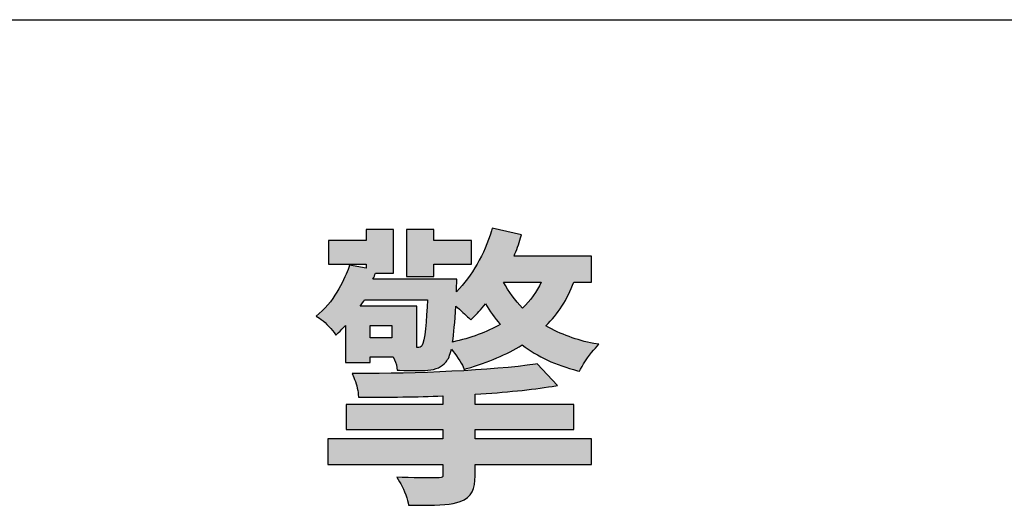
# Model space of a CAD drawing. Header units: millimetres. Extents: x 0 to 3401, y -1 to 1189.
# Tile 12 of 40: x 1560 to 1573, y 39 to 46. Entities that reach past the tile are written whole.
import ezdxf

# ---------------------------------------------------------------- set-up
doc = ezdxf.new("R2010")
doc.units = ezdxf.units.MM
doc.header["$LTSCALE"] = 65.395
doc.layers.get('0').update_dxf_attribs({"linetype": 'CONTINUOUS'})

msp = doc.modelspace()

# ---------------------------------------------------------------- hatches: boundary and pattern name
at = {"linetype": 'Continuous'}
h = msp.add_hatch(color=256, dxfattribs=at)
edge = h.paths.add_edge_path()
edge.add_spline(control_points=[(1565.933, 39.356), (1566.106, 39.416), (1566.141, 39.536), (1566.141, 39.711)], knot_values=[0, 0, 0, 0, 1, 1, 1, 1], degree=3, periodic=0)
edge.add_line((1566.141, 39.711), (1566.141, 39.867))
edge.add_line((1566.141, 39.867), (1567.749, 39.867))
edge.add_line((1567.749, 39.867), (1567.749, 40.222))
edge.add_line((1567.749, 40.222), (1566.141, 40.222))
edge.add_line((1566.141, 40.222), (1566.141, 40.351))
edge.add_line((1566.141, 40.351), (1567.507, 40.351))
edge.add_line((1567.507, 40.351), (1567.507, 40.694))
edge.add_line((1567.507, 40.694), (1566.141, 40.694))
edge.add_line((1566.141, 40.694), (1566.141, 40.838))
edge.add_spline(control_points=[(1566.141, 40.838), (1566.559, 40.863), (1566.927, 40.901), (1567.207, 40.946)], knot_values=[0, 0, 0, 0, 1, 1, 1, 1], degree=3, periodic=0)
edge.add_line((1567.207, 40.946), (1567.28, 40.958))
edge.add_line((1567.28, 40.958), (1566.997, 41.259))
edge.add_line((1566.997, 41.259), (1566.977, 41.255))
edge.add_spline(control_points=[(1566.977, 41.255), (1566.388, 41.163), (1565.31, 41.122), (1564.502, 41.122)], knot_values=[0, 0, 0, 0, 1, 1, 1, 1], degree=3, periodic=0)
edge.add_line((1564.502, 41.122), (1564.442, 41.122))
edge.add_line((1564.442, 41.122), (1564.466, 41.067))
edge.add_spline(control_points=[(1564.466, 41.067), (1564.494, 41.003), (1564.524, 40.903), (1564.527, 40.836)], knot_values=[0, 0, 0, 0, 1, 1, 1, 1], degree=3, periodic=0)
edge.add_line((1564.527, 40.836), (1564.529, 40.799))
edge.add_line((1564.529, 40.799), (1564.566, 40.799))
edge.add_spline(control_points=[(1564.566, 40.799), (1564.951, 40.795), (1565.34, 40.8), (1565.695, 40.814)], knot_values=[0, 0, 0, 0, 1, 1, 1, 1], degree=3, periodic=0)
edge.add_line((1565.695, 40.814), (1565.695, 40.694))
edge.add_line((1565.695, 40.694), (1564.362, 40.694))
edge.add_line((1564.362, 40.694), (1564.362, 40.351))
edge.add_line((1564.362, 40.351), (1565.695, 40.351))
edge.add_line((1565.695, 40.351), (1565.695, 40.222))
edge.add_line((1565.695, 40.222), (1564.107, 40.222))
edge.add_line((1564.107, 40.222), (1564.107, 39.867))
edge.add_line((1564.107, 39.867), (1565.695, 39.867))
edge.add_line((1565.695, 39.867), (1565.695, 39.715))
edge.add_spline(control_points=[(1565.695, 39.715), (1565.695, 39.69), (1565.695, 39.685), (1565.643, 39.685)], knot_values=[0, 0, 0, 0, 1, 1, 1, 1], degree=3, periodic=0)
edge.add_spline(control_points=[(1565.643, 39.685), (1565.59, 39.681), (1565.359, 39.681), (1565.134, 39.689)], knot_values=[0, 0, 0, 0, 1, 1, 1, 1], degree=3, periodic=0)
edge.add_line((1565.134, 39.689), (1565.062, 39.691))
edge.add_line((1565.062, 39.691), (1565.099, 39.629))
edge.add_spline(control_points=[(1565.099, 39.629), (1565.143, 39.554), (1565.199, 39.424), (1565.215, 39.337)], knot_values=[0, 0, 0, 0, 1, 1, 1, 1], degree=3, periodic=0)
edge.add_line((1565.215, 39.337), (1565.221, 39.305))
edge.add_line((1565.221, 39.305), (1565.253, 39.305))
edge.add_spline(control_points=[(1565.253, 39.305), (1565.309, 39.304), (1565.361, 39.304), (1565.409, 39.304), (1565.66, 39.304), (1565.818, 39.315), (1565.933, 39.356)], knot_values=[31, 31, 31, 31, 32, 32, 32, 33, 33, 33, 33], degree=3, periodic=0)
h.paths.add_polyline_path([(1564.691, 41.615), (1564.691, 41.788), (1564.992, 41.788), (1564.992, 41.615)])
h.paths.add_polyline_path([(1565.571, 42.465), (1565.571, 42.636), (1566.093, 42.636), (1566.093, 42.963), (1565.571, 42.963), (1565.571, 43.112), (1565.194, 43.112), (1565.194, 42.465)])
edge = h.paths.add_edge_path()
edge.add_line((1566.055, 41.892), (1566.082, 41.867))
edge.add_line((1566.082, 41.867), (1566.109, 41.893))
edge.add_spline(control_points=[(1566.109, 41.893), (1566.164, 41.945), (1566.225, 42.011), (1566.286, 42.084)], knot_values=[0, 0, 0, 0, 1, 1, 1, 1], degree=3, periodic=0)
edge.add_spline(control_points=[(1566.286, 42.084), (1566.344, 41.987), (1566.413, 41.892), (1566.49, 41.801)], knot_values=[0, 0, 0, 0, 1, 1, 1, 1], degree=3, periodic=0)
edge.add_spline(control_points=[(1566.49, 41.801), (1566.3, 41.695), (1566.079, 41.613), (1565.831, 41.558)], knot_values=[0, 0, 0, 0, 1, 1, 1, 1], degree=3, periodic=0)
edge.add_spline(control_points=[(1565.831, 41.558), (1565.848, 41.673), (1565.861, 41.832), (1565.874, 42.055)], knot_values=[0, 0, 0, 0, 1, 1, 1, 1], degree=3, periodic=0)
edge.add_spline(control_points=[(1565.874, 42.055), (1565.939, 42), (1566.012, 41.933), (1566.055, 41.892)], knot_values=[0, 0, 0, 0, 1, 1, 1, 1], degree=3, periodic=0)
edge = h.paths.add_edge_path()
edge.add_line((1564.614, 42.143), (1565.483, 42.143))
edge.add_spline(control_points=[(1565.483, 42.143), (1565.47, 41.87), (1565.45, 41.556), (1565.405, 41.507)], knot_values=[0, 0, 0, 0, 1, 1, 1, 1], degree=3, periodic=0)
edge.add_spline(control_points=[(1565.405, 41.507), (1565.392, 41.491), (1565.382, 41.484), (1565.337, 41.484)], knot_values=[0, 0, 0, 0, 1, 1, 1, 1], degree=3, periodic=0)
edge.add_line((1565.337, 41.484), (1565.337, 42.054))
edge.add_line((1565.337, 42.054), (1564.553, 42.054))
edge.add_spline(control_points=[(1564.553, 42.054), (1564.563, 42.069), (1564.605, 42.127), (1564.614, 42.143)], knot_values=[0, 0, 0, 0, 1, 1, 1, 1], degree=3, periodic=0)
edge = h.paths.add_edge_path()
edge.add_spline(control_points=[(1566.798, 42.025), (1566.692, 42.136), (1566.604, 42.257), (1566.536, 42.386)], knot_values=[0, 0, 0, 0, 1, 1, 1, 1], degree=3, periodic=0)
edge.add_line((1566.536, 42.386), (1567.056, 42.386))
edge.add_spline(control_points=[(1567.056, 42.386), (1566.994, 42.252), (1566.909, 42.133), (1566.798, 42.025)], knot_values=[0, 0, 0, 0, 1, 1, 1, 1], degree=3, periodic=0)
edge = h.paths.add_edge_path()
edge.add_spline(control_points=[(1567.12, 41.782), (1567.286, 41.945), (1567.416, 42.148), (1567.507, 42.386)], knot_values=[0, 0, 0, 0, 1, 1, 1, 1], degree=3, periodic=0)
edge.add_line((1567.507, 42.386), (1567.749, 42.386))
edge.add_line((1567.749, 42.386), (1567.749, 42.746))
edge.add_line((1567.749, 42.746), (1566.679, 42.746))
edge.add_spline(control_points=[(1566.679, 42.746), (1566.712, 42.823), (1566.746, 42.909), (1566.77, 42.997)], knot_values=[0, 0, 0, 0, 1, 1, 1, 1], degree=3, periodic=0)
edge.add_line((1566.77, 42.997), (1566.781, 43.037))
edge.add_line((1566.781, 43.037), (1566.378, 43.132))
edge.add_line((1566.378, 43.132), (1566.367, 43.096))
edge.add_spline(control_points=[(1566.367, 43.096), (1566.27, 42.768), (1566.099, 42.472), (1565.884, 42.254)], knot_values=[0, 0, 0, 0, 1, 1, 1, 1], degree=3, periodic=0)
edge.add_spline(control_points=[(1565.884, 42.254), (1565.887, 42.294), (1565.887, 42.384), (1565.887, 42.386)], knot_values=[0, 0, 0, 0, 1, 1, 1, 1], degree=3, periodic=0)
edge.add_line((1565.887, 42.386), (1565.887, 42.426))
edge.add_line((1565.887, 42.426), (1564.73, 42.426))
edge.add_spline(control_points=[(1564.73, 42.426), (1564.744, 42.456), (1564.755, 42.484), (1564.765, 42.51)], knot_values=[0, 0, 0, 0, 1, 1, 1, 1], degree=3, periodic=0)
edge.add_line((1564.765, 42.51), (1565.014, 42.51))
edge.add_line((1565.014, 42.51), (1565.014, 43.112))
edge.add_line((1565.014, 43.112), (1564.636, 43.112))
edge.add_line((1564.636, 43.112), (1564.636, 42.963))
edge.add_line((1564.636, 42.963), (1564.115, 42.963))
edge.add_line((1564.115, 42.963), (1564.115, 42.636))
edge.add_line((1564.115, 42.636), (1564.636, 42.636))
edge.add_line((1564.636, 42.636), (1564.636, 42.58))
edge.add_line((1564.636, 42.58), (1564.408, 42.618))
edge.add_line((1564.408, 42.618), (1564.397, 42.588))
edge.add_spline(control_points=[(1564.397, 42.588), (1564.343, 42.449), (1564.219, 42.152), (1563.987, 41.951)], knot_values=[0, 0, 0, 0, 1, 1, 1, 1], degree=3, periodic=0)
edge.add_line((1563.987, 41.951), (1563.946, 41.915))
edge.add_line((1563.946, 41.915), (1563.993, 41.887))
edge.add_spline(control_points=[(1563.993, 41.887), (1564.051, 41.853), (1564.14, 41.76), (1564.192, 41.69)], knot_values=[0, 0, 0, 0, 1, 1, 1, 1], degree=3, periodic=0)
edge.add_line((1564.192, 41.69), (1564.218, 41.655))
edge.add_line((1564.218, 41.655), (1564.25, 41.685))
edge.add_spline(control_points=[(1564.25, 41.685), (1564.286, 41.719), (1564.319, 41.754), (1564.35, 41.788)], knot_values=[0, 0, 0, 0, 1, 1, 1, 1], degree=3, periodic=0)
edge.add_line((1564.35, 41.788), (1564.35, 41.275))
edge.add_line((1564.35, 41.275), (1564.691, 41.275))
edge.add_line((1564.691, 41.275), (1564.691, 41.353))
edge.add_line((1564.691, 41.353), (1565.01, 41.353))
edge.add_spline(control_points=[(1565.01, 41.353), (1565.034, 41.294), (1565.054, 41.265), (1565.061, 41.204)], knot_values=[0, 0, 0, 0, 1, 1, 1, 1], degree=3, periodic=0)
edge.add_line((1565.061, 41.204), (1565.065, 41.17))
edge.add_line((1565.065, 41.17), (1565.099, 41.169))
edge.add_spline(control_points=[(1565.099, 41.169), (1565.249, 41.165), (1565.404, 41.161), (1565.487, 41.169)], knot_values=[0, 0, 0, 0, 1, 1, 1, 1], degree=3, periodic=0)
edge.add_spline(control_points=[(1565.487, 41.169), (1565.603, 41.179), (1565.677, 41.213), (1565.74, 41.285)], knot_values=[0, 0, 0, 0, 1, 1, 1, 1], degree=3, periodic=0)
edge.add_spline(control_points=[(1565.74, 41.285), (1565.771, 41.321), (1565.794, 41.373), (1565.813, 41.458)], knot_values=[0, 0, 0, 0, 1, 1, 1, 1], degree=3, periodic=0)
edge.add_spline(control_points=[(1565.813, 41.458), (1565.875, 41.387), (1565.951, 41.275), (1565.977, 41.214)], knot_values=[0, 0, 0, 0, 1, 1, 1, 1], degree=3, periodic=0)
edge.add_line((1565.977, 41.214), (1565.99, 41.181))
edge.add_line((1565.99, 41.181), (1566.024, 41.191))
edge.add_spline(control_points=[(1566.024, 41.191), (1566.327, 41.279), (1566.578, 41.386), (1566.791, 41.519)], knot_values=[0, 0, 0, 0, 1, 1, 1, 1], degree=3, periodic=0)
edge.add_spline(control_points=[(1566.791, 41.519), (1567.003, 41.358), (1567.26, 41.239), (1567.555, 41.162)], knot_values=[0, 0, 0, 0, 1, 1, 1, 1], degree=3, periodic=0)
edge.add_line((1567.555, 41.162), (1567.586, 41.154))
edge.add_line((1567.586, 41.154), (1567.6, 41.184))
edge.add_spline(control_points=[(1567.6, 41.184), (1567.644, 41.277), (1567.74, 41.407), (1567.803, 41.475)], knot_values=[0, 0, 0, 0, 1, 1, 1, 1], degree=3, periodic=0)
edge.add_line((1567.803, 41.475), (1567.853, 41.527))
edge.add_line((1567.853, 41.527), (1567.782, 41.54))
edge.add_spline(control_points=[(1567.782, 41.54), (1567.546, 41.583), (1567.324, 41.664), (1567.12, 41.782)], knot_values=[0, 0, 0, 0, 1, 1, 1, 1], degree=3, periodic=0)

# ---------------------------------------------------------------- linework, layer by layer
for p, q in [((1503.849, 46.01), (1652.342, 46.01)), ((1566.378, 43.132), (1566.367, 43.096)), ((1566.378, 43.132), (1566.367, 43.096)), ((1566.781, 43.037), (1566.378, 43.132)), ((1566.781, 43.037), (1566.378, 43.132)), ((1565.014, 43.112), (1564.636, 43.112)), ((1564.636, 43.112), (1564.636, 42.963)), ((1565.014, 43.112), (1564.636, 43.112)), ((1564.636, 43.112), (1564.636, 42.963)), ((1565.014, 42.51), (1565.014, 43.112)), ((1565.014, 42.51), (1565.014, 43.112)), ((1565.571, 43.112), (1565.194, 43.112)), ((1565.194, 43.112), (1565.194, 42.465)), ((1565.571, 43.112), (1565.194, 43.112)), ((1565.194, 43.112), (1565.194, 42.465)), ((1565.571, 42.963), (1565.571, 43.112)), ((1565.571, 42.963), (1565.571, 43.112)), ((1566.77, 42.997), (1566.781, 43.037)), ((1566.77, 42.997), (1566.781, 43.037)), ((1564.636, 42.963), (1564.115, 42.963)), ((1564.115, 42.963), (1564.115, 42.636)), ((1564.636, 42.963), (1564.115, 42.963)), ((1564.115, 42.963), (1564.115, 42.636)), ((1566.093, 42.963), (1565.571, 42.963)), ((1566.093, 42.963), (1565.571, 42.963)), ((1566.093, 42.636), (1566.093, 42.963)), ((1566.093, 42.636), (1566.093, 42.963)), ((1567.749, 42.746), (1566.679, 42.746)), ((1567.749, 42.746), (1566.679, 42.746)), ((1567.749, 42.386), (1567.749, 42.746)), ((1567.749, 42.386), (1567.749, 42.746)), ((1564.115, 42.636), (1564.636, 42.636)), ((1564.115, 42.636), (1564.636, 42.636)), ((1564.408, 42.618), (1564.397, 42.588)), ((1564.408, 42.618), (1564.397, 42.588)), ((1564.636, 42.58), (1564.408, 42.618)), ((1564.636, 42.58), (1564.408, 42.618)), ((1564.636, 42.636), (1564.636, 42.58)), ((1564.636, 42.636), (1564.636, 42.58)), ((1565.571, 42.636), (1566.093, 42.636)), ((1565.571, 42.465), (1565.571, 42.636)), ((1565.571, 42.636), (1566.093, 42.636)), ((1565.571, 42.465), (1565.571, 42.636)), ((1564.765, 42.51), (1565.014, 42.51)), ((1564.765, 42.51), (1565.014, 42.51)), ((1565.194, 42.465), (1565.571, 42.465)), ((1565.194, 42.465), (1565.571, 42.465)), ((1565.887, 42.426), (1564.73, 42.426)), ((1565.887, 42.426), (1564.73, 42.426)), ((1565.887, 42.386), (1565.887, 42.426)), ((1565.887, 42.386), (1565.887, 42.426)), ((1566.536, 42.386), (1567.056, 42.386)), ((1566.536, 42.386), (1567.056, 42.386)), ((1567.507, 42.386), (1567.749, 42.386)), ((1567.507, 42.386), (1567.749, 42.386)), ((1565.337, 42.054), (1564.553, 42.054)), ((1565.337, 42.054), (1564.553, 42.054)), ((1564.614, 42.143), (1565.483, 42.143)), ((1564.614, 42.143), (1565.483, 42.143)), ((1565.337, 41.484), (1565.337, 42.054)), ((1565.337, 41.484), (1565.337, 42.054)), ((1563.987, 41.951), (1563.946, 41.915)), ((1563.987, 41.951), (1563.946, 41.915)), ((1563.946, 41.915), (1563.993, 41.887)), ((1563.946, 41.915), (1563.993, 41.887)), ((1564.35, 41.788), (1564.35, 41.275)), ((1564.35, 41.788), (1564.35, 41.275)), ((1564.691, 41.788), (1564.992, 41.788)), ((1564.691, 41.615), (1564.691, 41.788)), ((1564.691, 41.788), (1564.992, 41.788)), ((1564.691, 41.615), (1564.691, 41.788)), ((1564.992, 41.788), (1564.992, 41.615)), ((1564.992, 41.788), (1564.992, 41.615)), ((1566.055, 41.892), (1566.082, 41.867)), ((1566.055, 41.892), (1566.082, 41.867)), ((1566.082, 41.867), (1566.109, 41.893)), ((1566.082, 41.867), (1566.109, 41.893)), ((1564.192, 41.69), (1564.218, 41.655)), ((1564.192, 41.69), (1564.218, 41.655)), ((1564.218, 41.655), (1564.25, 41.685)), ((1564.218, 41.655), (1564.25, 41.685)), ((1564.992, 41.615), (1564.691, 41.615)), ((1564.992, 41.615), (1564.691, 41.615)), ((1567.853, 41.527), (1567.782, 41.54)), ((1567.853, 41.527), (1567.782, 41.54)), ((1567.803, 41.475), (1567.853, 41.527)), ((1567.803, 41.475), (1567.853, 41.527)), ((1564.35, 41.275), (1564.691, 41.275)), ((1564.35, 41.275), (1564.691, 41.275)), ((1564.691, 41.275), (1564.691, 41.353)), ((1564.691, 41.353), (1565.01, 41.353)), ((1564.691, 41.275), (1564.691, 41.353)), ((1564.691, 41.353), (1565.01, 41.353)), ((1566.997, 41.259), (1566.977, 41.255)), ((1566.997, 41.259), (1566.977, 41.255)), ((1567.28, 40.958), (1566.997, 41.259)), ((1567.28, 40.958), (1566.997, 41.259)), ((1564.502, 41.122), (1564.442, 41.122)), ((1564.442, 41.122), (1564.466, 41.067)), ((1564.502, 41.122), (1564.442, 41.122)), ((1564.442, 41.122), (1564.466, 41.067)), ((1565.061, 41.204), (1565.065, 41.17)), ((1565.061, 41.204), (1565.065, 41.17)), ((1565.065, 41.17), (1565.099, 41.169)), ((1565.065, 41.17), (1565.099, 41.169)), ((1565.977, 41.214), (1565.99, 41.181)), ((1565.977, 41.214), (1565.99, 41.181)), ((1565.99, 41.181), (1566.024, 41.191)), ((1565.99, 41.181), (1566.024, 41.191)), ((1567.555, 41.162), (1567.586, 41.154)), ((1567.555, 41.162), (1567.586, 41.154)), ((1567.586, 41.154), (1567.6, 41.184)), ((1567.586, 41.154), (1567.6, 41.184)), ((1567.207, 40.946), (1567.28, 40.958)), ((1567.207, 40.946), (1567.28, 40.958)), ((1564.527, 40.836), (1564.529, 40.799)), ((1564.527, 40.836), (1564.529, 40.799)), ((1566.141, 40.694), (1566.141, 40.838)), ((1566.141, 40.694), (1566.141, 40.838)), ((1565.695, 40.694), (1564.362, 40.694)), ((1564.362, 40.694), (1564.362, 40.351)), ((1565.695, 40.694), (1564.362, 40.694)), ((1564.362, 40.694), (1564.362, 40.351)), ((1564.529, 40.799), (1564.566, 40.799)), ((1564.529, 40.799), (1564.566, 40.799)), ((1565.695, 40.814), (1565.695, 40.694)), ((1565.695, 40.814), (1565.695, 40.694)), ((1567.507, 40.694), (1566.141, 40.694)), ((1567.507, 40.694), (1566.141, 40.694)), ((1567.507, 40.351), (1567.507, 40.694)), ((1567.507, 40.351), (1567.507, 40.694)), ((1564.362, 40.351), (1565.695, 40.351)), ((1564.362, 40.351), (1565.695, 40.351)), ((1565.695, 40.351), (1565.695, 40.222)), ((1565.695, 40.351), (1565.695, 40.222)), ((1566.141, 40.351), (1567.507, 40.351)), ((1566.141, 40.222), (1566.141, 40.351)), ((1566.141, 40.351), (1567.507, 40.351)), ((1566.141, 40.222), (1566.141, 40.351)), ((1565.695, 40.222), (1564.107, 40.222)), ((1564.107, 40.222), (1564.107, 39.867)), ((1565.695, 40.222), (1564.107, 40.222)), ((1564.107, 40.222), (1564.107, 39.867)), ((1567.749, 40.222), (1566.141, 40.222)), ((1567.749, 40.222), (1566.141, 40.222)), ((1567.749, 39.867), (1567.749, 40.222)), ((1567.749, 39.867), (1567.749, 40.222)), ((1564.107, 39.867), (1565.695, 39.867)), ((1564.107, 39.867), (1565.695, 39.867)), ((1565.695, 39.867), (1565.695, 39.715)), ((1565.695, 39.867), (1565.695, 39.715)), ((1566.141, 39.711), (1566.141, 39.867)), ((1566.141, 39.867), (1567.749, 39.867)), ((1566.141, 39.711), (1566.141, 39.867)), ((1566.141, 39.867), (1567.749, 39.867)), ((1565.134, 39.689), (1565.062, 39.691)), ((1565.062, 39.691), (1565.099, 39.629)), ((1565.134, 39.689), (1565.062, 39.691)), ((1565.062, 39.691), (1565.099, 39.629)), ((1565.215, 39.337), (1565.221, 39.305)), ((1565.215, 39.337), (1565.221, 39.305)), ((1565.221, 39.305), (1565.253, 39.305)), ((1565.221, 39.305), (1565.253, 39.305))]:
    msp.add_line(p, q, dxfattribs=at)
for points in [[(1566.367, 43.096), (1566.27, 42.768), (1566.099, 42.472), (1565.884, 42.254)], [(1566.367, 43.096), (1566.27, 42.768), (1566.099, 42.472), (1565.884, 42.254)], [(1566.679, 42.746), (1566.712, 42.823), (1566.746, 42.909), (1566.77, 42.997)], [(1566.679, 42.746), (1566.712, 42.823), (1566.746, 42.909), (1566.77, 42.997)], [(1564.397, 42.588), (1564.343, 42.449), (1564.219, 42.152), (1563.987, 41.951)], [(1564.397, 42.588), (1564.343, 42.449), (1564.219, 42.152), (1563.987, 41.951)], [(1564.73, 42.426), (1564.744, 42.456), (1564.755, 42.484), (1564.765, 42.51)], [(1564.73, 42.426), (1564.744, 42.456), (1564.755, 42.484), (1564.765, 42.51)], [(1565.884, 42.254), (1565.887, 42.294), (1565.887, 42.384), (1565.887, 42.386)], [(1565.884, 42.254), (1565.887, 42.294), (1565.887, 42.384), (1565.887, 42.386)], [(1566.798, 42.025), (1566.692, 42.136), (1566.604, 42.257), (1566.536, 42.386)], [(1566.798, 42.025), (1566.692, 42.136), (1566.604, 42.257), (1566.536, 42.386)], [(1567.056, 42.386), (1566.994, 42.252), (1566.909, 42.133), (1566.798, 42.025)], [(1567.056, 42.386), (1566.994, 42.252), (1566.909, 42.133), (1566.798, 42.025)], [(1567.12, 41.782), (1567.286, 41.945), (1567.416, 42.148), (1567.507, 42.386)], [(1567.12, 41.782), (1567.286, 41.945), (1567.416, 42.148), (1567.507, 42.386)], [(1564.553, 42.054), (1564.563, 42.069), (1564.605, 42.127), (1564.614, 42.143)], [(1564.553, 42.054), (1564.563, 42.069), (1564.605, 42.127), (1564.614, 42.143)], [(1565.483, 42.143), (1565.47, 41.87), (1565.45, 41.556), (1565.405, 41.507)], [(1565.483, 42.143), (1565.47, 41.87), (1565.45, 41.556), (1565.405, 41.507)], [(1565.831, 41.558), (1565.848, 41.673), (1565.861, 41.832), (1565.874, 42.055)], [(1565.831, 41.558), (1565.848, 41.673), (1565.861, 41.832), (1565.874, 42.055)], [(1565.874, 42.055), (1565.939, 42), (1566.012, 41.933), (1566.055, 41.892)], [(1565.874, 42.055), (1565.939, 42), (1566.012, 41.933), (1566.055, 41.892)], [(1566.109, 41.893), (1566.164, 41.945), (1566.225, 42.011), (1566.286, 42.084)], [(1566.109, 41.893), (1566.164, 41.945), (1566.225, 42.011), (1566.286, 42.084)], [(1566.286, 42.084), (1566.344, 41.987), (1566.413, 41.892), (1566.49, 41.801)], [(1566.286, 42.084), (1566.344, 41.987), (1566.413, 41.892), (1566.49, 41.801)], [(1563.993, 41.887), (1564.051, 41.853), (1564.14, 41.76), (1564.192, 41.69)], [(1563.993, 41.887), (1564.051, 41.853), (1564.14, 41.76), (1564.192, 41.69)], [(1564.25, 41.685), (1564.286, 41.719), (1564.319, 41.754), (1564.35, 41.788)], [(1564.25, 41.685), (1564.286, 41.719), (1564.319, 41.754), (1564.35, 41.788)], [(1566.49, 41.801), (1566.3, 41.695), (1566.079, 41.613), (1565.831, 41.558)], [(1566.49, 41.801), (1566.3, 41.695), (1566.079, 41.613), (1565.831, 41.558)], [(1567.782, 41.54), (1567.546, 41.583), (1567.324, 41.664), (1567.12, 41.782)], [(1567.782, 41.54), (1567.546, 41.583), (1567.324, 41.664), (1567.12, 41.782)], [(1565.405, 41.507), (1565.392, 41.491), (1565.382, 41.484), (1565.337, 41.484)], [(1565.405, 41.507), (1565.392, 41.491), (1565.382, 41.484), (1565.337, 41.484)], [(1566.024, 41.191), (1566.327, 41.279), (1566.578, 41.386), (1566.791, 41.519)], [(1566.024, 41.191), (1566.327, 41.279), (1566.578, 41.386), (1566.791, 41.519)], [(1566.791, 41.519), (1567.003, 41.358), (1567.26, 41.239), (1567.555, 41.162)], [(1566.791, 41.519), (1567.003, 41.358), (1567.26, 41.239), (1567.555, 41.162)], [(1565.74, 41.285), (1565.771, 41.321), (1565.794, 41.373), (1565.813, 41.458)], [(1565.74, 41.285), (1565.771, 41.321), (1565.794, 41.373), (1565.813, 41.458)], [(1565.813, 41.458), (1565.875, 41.387), (1565.951, 41.275), (1565.977, 41.214)], [(1565.813, 41.458), (1565.875, 41.387), (1565.951, 41.275), (1565.977, 41.214)], [(1567.6, 41.184), (1567.644, 41.277), (1567.74, 41.407), (1567.803, 41.475)], [(1567.6, 41.184), (1567.644, 41.277), (1567.74, 41.407), (1567.803, 41.475)], [(1566.977, 41.255), (1566.388, 41.163), (1565.31, 41.122), (1564.502, 41.122)], [(1566.977, 41.255), (1566.388, 41.163), (1565.31, 41.122), (1564.502, 41.122)], [(1565.01, 41.353), (1565.034, 41.294), (1565.054, 41.265), (1565.061, 41.204)], [(1565.01, 41.353), (1565.034, 41.294), (1565.054, 41.265), (1565.061, 41.204)], [(1565.487, 41.169), (1565.603, 41.179), (1565.677, 41.213), (1565.74, 41.285)], [(1565.487, 41.169), (1565.603, 41.179), (1565.677, 41.213), (1565.74, 41.285)], [(1565.099, 41.169), (1565.249, 41.165), (1565.404, 41.161), (1565.487, 41.169)], [(1565.099, 41.169), (1565.249, 41.165), (1565.404, 41.161), (1565.487, 41.169)], [(1564.466, 41.067), (1564.494, 41.003), (1564.524, 40.903), (1564.527, 40.836)], [(1564.466, 41.067), (1564.494, 41.003), (1564.524, 40.903), (1564.527, 40.836)], [(1566.141, 40.838), (1566.559, 40.863), (1566.927, 40.901), (1567.207, 40.946)], [(1566.141, 40.838), (1566.559, 40.863), (1566.927, 40.901), (1567.207, 40.946)], [(1564.566, 40.799), (1564.951, 40.795), (1565.34, 40.8), (1565.695, 40.814)], [(1564.566, 40.799), (1564.951, 40.795), (1565.34, 40.8), (1565.695, 40.814)], [(1565.099, 39.629), (1565.143, 39.554), (1565.199, 39.424), (1565.215, 39.337)], [(1565.099, 39.629), (1565.143, 39.554), (1565.199, 39.424), (1565.215, 39.337)], [(1565.643, 39.685), (1565.59, 39.681), (1565.359, 39.681), (1565.134, 39.689)], [(1565.643, 39.685), (1565.59, 39.681), (1565.359, 39.681), (1565.134, 39.689)], [(1565.695, 39.715), (1565.695, 39.69), (1565.695, 39.685), (1565.643, 39.685)], [(1565.695, 39.715), (1565.695, 39.69), (1565.695, 39.685), (1565.643, 39.685)], [(1565.933, 39.356), (1566.106, 39.416), (1566.141, 39.536), (1566.141, 39.711)], [(1565.933, 39.356), (1566.106, 39.416), (1566.141, 39.536), (1566.141, 39.711)]]:
    msp.add_open_spline(points, degree=3, dxfattribs=at)
msp.add_open_spline([(1565.253, 39.305), (1565.309, 39.304), (1565.361, 39.304), (1565.409, 39.304), (1565.66, 39.304), (1565.818, 39.315), (1565.933, 39.356)], degree=3, knots=[31, 31, 31, 31, 32, 32, 32, 33, 33, 33, 33], dxfattribs=at)
msp.add_open_spline([(1565.253, 39.305), (1565.309, 39.304), (1565.361, 39.304), (1565.409, 39.304), (1565.66, 39.304), (1565.818, 39.315), (1565.933, 39.356)], degree=3, knots=[31, 31, 31, 31, 32, 32, 32, 33, 33, 33, 33], dxfattribs=at)

doc.saveas('drawing.dxf')
